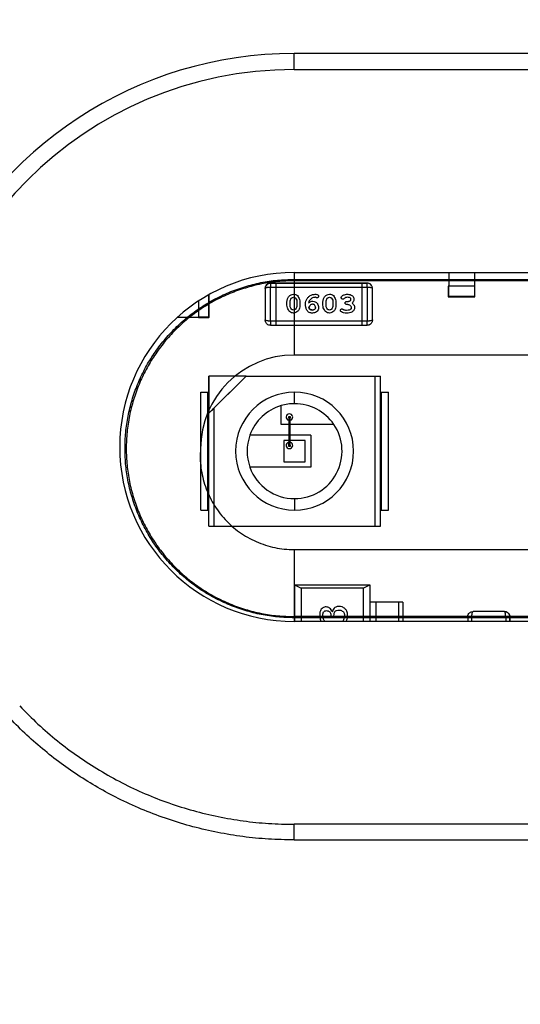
# Model space of a CAD drawing. Header units: millimetres. Extents: x -848 to 77789, y -17557 to 12238.
# Tile 45 of 79: x 71862 to 71904, y -12194 to -12111. Entities that reach past the tile are written whole.
import ezdxf
from ezdxf import colors
from ezdxf.entities.mleader import LeaderData, LeaderLine
from ezdxf.math import Vec2, Vec3

# ---------------------------------------------------------------- set-up
doc = ezdxf.new("R2010")
doc.units = ezdxf.units.MM
doc.layers.add('RR_IWK_opisy_piony', color=7, linetype='Continuous', lineweight=13)
doc.styles.add('Garamond', font='GARA.TTF')

# ---------------------------------------------------------------- blocks, each defined once
blk = doc.blocks.new('A$C661458EC')
at = {"color": 7, "linetype": 'Continuous', "lineweight": 25}
for p, q in [((0.2764, -1.889), (-0.3736, -1.889)), ((-0.3736, -1.919), (-0.3736, -1.889)), ((-0.3736, -1.919), (0.2764, -1.919)), ((-0.3736, -2.2974), (-0.0486, -2.2974)), ((-0.3736, -2.2974), (-0.3736, -2.4513)), ((-0.3736, -2.3128), (-0.3736, -2.3102)), ((-0.3736, -2.3102), (0.2764, -2.3102)), ((-0.0853, -2.2974), (-0.0853, -2.3229)), ((-0.0486, -2.2974), (0.2764, -2.2974)), ((-0.0373, -2.2974), (-0.0373, -2.3229)), ((-0.4275, -2.3271), (-0.4275, -2.3858)), ((-0.4275, -2.3271), (-0.4275, -2.3271)), ((-0.4175, -2.3171), (-0.4175, -2.3249)), ((-0.4075, -2.3171), (-0.4175, -2.3171)), ((-0.4175, -2.3171), (-0.4075, -2.3171)), ((-0.4175, -2.3249), (-0.4075, -2.3249)), ((-0.4175, -2.3879), (-0.4175, -2.3249)), ((-0.4075, -2.3171), (-0.4075, -2.3249)), ((-0.2475, -2.3171), (-0.4075, -2.3171)), ((-0.4075, -2.3171), (-0.2475, -2.3171)), ((-0.4075, -2.3249), (-0.4075, -2.3879)), ((-0.4075, -2.3249), (-0.2475, -2.3249)), ((0.2764, -2.3128), (-0.3736, -2.3128)), ((-0.2475, -2.3171), (-0.2475, -2.3249)), ((-0.2375, -2.3171), (-0.2475, -2.3171)), ((-0.2475, -2.3171), (-0.2375, -2.3171)), ((-0.2475, -2.3249), (-0.2375, -2.3249)), ((-0.2475, -2.3249), (-0.2475, -2.3879)), ((-0.2375, -2.3249), (-0.2375, -2.3171)), ((-0.2375, -2.3249), (-0.2375, -2.3879)), ((-0.2275, -2.3858), (-0.2275, -2.3271)), ((-0.2275, -2.3271), (-0.2275, -2.3271)), ((-0.0863, -2.3229), (-0.0863, -2.3419)), ((-0.0853, -2.3229), (-0.0863, -2.3229)), ((-0.0853, -2.3419), (-0.0853, -2.3229)), ((-0.0373, -2.3229), (-0.0853, -2.3229)), ((-0.0373, -2.3229), (-0.0373, -2.3419)), ((-0.0363, -2.3229), (-0.0373, -2.3229)), ((-0.0363, -2.3419), (-0.0363, -2.3229)), ((-0.5331, -2.3392), (-0.5331, -2.3805)), ((-0.5321, -2.3805), (-0.5321, -2.3386)), ((-0.2805, -2.3459), (-0.2815, -2.3468)), ((-0.0863, -2.3419), (-0.0853, -2.3419)), ((-0.0853, -2.3419), (-0.0853, -2.3429)), ((-0.0373, -2.3419), (-0.0853, -2.3419)), ((-0.0853, -2.3429), (-0.0373, -2.3429)), ((-0.0373, -2.3419), (-0.0363, -2.3419)), ((-0.0373, -2.3419), (-0.0373, -2.3429)), ((-0.5521, -2.3507), (-0.5521, -2.3805)), ((-0.3869, -2.3583), (-0.3869, -2.3525)), ((-0.3812, -2.3582), (-0.3812, -2.3526)), ((-0.3683, -2.3526), (-0.3683, -2.3582)), ((-0.3626, -2.3525), (-0.3626, -2.3583)), ((-0.3198, -2.3583), (-0.3198, -2.3525)), ((-0.3141, -2.3582), (-0.3141, -2.3526)), ((-0.3012, -2.3526), (-0.3012, -2.3582)), ((-0.2955, -2.3525), (-0.2955, -2.3583)), ((-0.5907, -2.3805), (-0.5521, -2.3805)), ((-0.5331, -2.3805), (-0.5521, -2.3805)), ((-0.5521, -2.3805), (-0.5521, -2.3815)), ((-0.5521, -2.3815), (-0.5331, -2.3815)), ((-0.5331, -2.3805), (-0.5321, -2.3805)), ((-0.5331, -2.3815), (-0.5331, -2.3805)), ((-0.4075, -2.3879), (-0.4175, -2.3879)), ((-0.4175, -2.3879), (-0.4175, -2.3958)), ((-0.4175, -2.3958), (-0.4075, -2.3958)), ((-0.4075, -2.3879), (-0.4075, -2.3958)), ((-0.2475, -2.3879), (-0.4075, -2.3879)), ((-0.4075, -2.3958), (-0.2475, -2.3958)), ((-0.2375, -2.3879), (-0.2475, -2.3879)), ((-0.2475, -2.3879), (-0.2475, -2.3958)), ((-0.2475, -2.3958), (-0.2375, -2.3958)), ((-0.2375, -2.3958), (-0.2375, -2.3879)), ((-0.3736, -2.4513), (-0.3736, -2.4513)), ((0.2764, -2.4513), (-0.3736, -2.4513)), ((0.2764, -2.4513), (-0.3736, -2.4513)), ((-0.5327, -2.5598), (-0.4632, -2.4904)), ((-0.5327, -2.5204), (-0.5327, -2.4904)), ((-0.5327, -2.4904), (-0.5327, -2.5598)), ((-0.5327, -2.4904), (-0.5327, -2.4904)), ((-0.4632, -2.4904), (-0.5327, -2.4904)), ((-0.5227, -2.5498), (-0.4632, -2.4904)), ((-0.4632, -2.4904), (-0.4632, -2.4904)), ((-0.4632, -2.4904), (-0.2227, -2.4904)), ((-0.2227, -2.7704), (-0.2227, -2.4904)), ((-0.2227, -2.4904), (-0.2127, -2.4904)), ((-0.2127, -2.7704), (-0.2127, -2.4904)), ((-0.5477, -2.7404), (-0.5477, -2.5204)), ((-0.5477, -2.5204), (-0.5347, -2.5204)), ((-0.5477, -2.7404), (-0.5477, -2.5204)), ((-0.5347, -2.7404), (-0.5347, -2.5204)), ((-0.5347, -2.5204), (-0.5327, -2.5204)), ((-0.5327, -2.7404), (-0.5327, -2.5204)), ((-0.5327, -2.5204), (-0.5327, -2.5204)), ((-0.3727, -2.5418), (-0.3727, -2.5204)), ((-0.2127, -2.5204), (-0.2107, -2.5204)), ((-0.2107, -2.7404), (-0.2107, -2.5204)), ((-0.2107, -2.5204), (-0.1977, -2.5204)), ((-0.1977, -2.7404), (-0.1977, -2.5204)), ((-0.5227, -2.7704), (-0.5227, -2.5498)), ((-0.3979, -2.5804), (-0.3979, -2.5455)), ((-0.5327, -2.7704), (-0.5327, -2.5598)), ((-0.5327, -2.5598), (-0.5327, -2.5598)), ((-0.3837, -2.568), (-0.3837, -2.566)), ((-0.3837, -2.566), (-0.3807, -2.566)), ((-0.3807, -2.568), (-0.3837, -2.568)), ((-0.3837, -2.568), (-0.3837, -2.6195)), ((-0.3807, -2.566), (-0.3807, -2.568)), ((-0.3807, -2.6195), (-0.3807, -2.568)), ((-0.3837, -2.5804), (-0.3979, -2.5804)), ((-0.3837, -2.5729), (-0.3837, -2.6104)), ((-0.2996, -2.5804), (-0.3807, -2.5804)), ((-0.3837, -2.6004), (-0.456, -2.6004)), ((-0.3427, -2.6004), (-0.3807, -2.6004)), ((-0.3427, -2.6004), (-0.3427, -2.6604)), ((-0.3927, -2.6104), (-0.3927, -2.6504)), ((-0.3837, -2.6104), (-0.3927, -2.6104)), ((-0.3837, -2.6104), (-0.3837, -2.6137)), ((-0.3837, -2.6215), (-0.3837, -2.6137)), ((-0.3837, -2.6215), (-0.3837, -2.6195)), ((-0.3837, -2.6195), (-0.3807, -2.6195)), ((-0.3807, -2.6215), (-0.3837, -2.6215)), ((-0.3527, -2.6104), (-0.3807, -2.6104)), ((-0.3807, -2.6195), (-0.3807, -2.6215)), ((-0.3527, -2.6504), (-0.3527, -2.6104)), ((-0.3427, -2.6604), (-0.456, -2.6604)), ((-0.3927, -2.6504), (-0.3527, -2.6504)), ((-0.3727, -2.7189), (-0.3727, -2.7404)), ((-0.5477, -2.7404), (-0.5347, -2.7404)), ((-0.5347, -2.7404), (-0.5327, -2.7404)), ((-0.5327, -2.7704), (-0.5327, -2.7404)), ((-0.5327, -2.7404), (-0.5327, -2.7404)), ((-0.2127, -2.7404), (-0.2107, -2.7404)), ((-0.2107, -2.7404), (-0.1977, -2.7404)), ((-0.5327, -2.7704), (-0.5227, -2.7704)), ((-0.5227, -2.7704), (-0.2227, -2.7704)), ((-0.2227, -2.7704), (-0.2127, -2.7704)), ((-0.3736, -2.8138), (0.2764, -2.8138)), ((-0.3736, -2.8138), (-0.3736, -2.9477)), ((-0.3726, -2.8796), (-0.3726, -2.9477)), ((-0.3726, -2.8796), (-0.3603, -2.886)), ((-0.3726, -2.8796), (-0.2326, -2.8796)), ((-0.245, -2.886), (-0.2326, -2.8796)), ((-0.2326, -2.8796), (-0.2326, -2.9121)), ((-0.3603, -2.886), (-0.3603, -2.9477)), ((-0.245, -2.886), (-0.3603, -2.886)), ((-0.245, -2.886), (-0.245, -2.9477)), ((-0.2326, -2.9121), (-0.2326, -2.9477)), ((-0.2212, -2.9121), (-0.2326, -2.9121)), ((-0.2212, -2.9121), (-0.2212, -2.9477)), ((-0.1706, -2.9121), (-0.179, -2.9121)), ((-0.179, -2.9121), (-0.179, -2.9477)), ((-0.1706, -2.9121), (-0.1706, -2.9477)), ((-0.3022, -2.93), (-0.3027, -2.93)), ((0.0188, -2.9295), (-0.0399, -2.9295)), ((0.0188, -2.9295), (0.0188, -2.9295)), ((-0.3736, -2.9409), (-0.3736, -2.9388)), ((0.2764, -2.9388), (-0.3736, -2.9388)), ((0.2764, -2.9409), (-0.3736, -2.9409)), ((0.2764, -2.9477), (-0.3736, -2.9477)), ((-0.3048, -2.9378), (-0.3048, -2.94)), ((-0.3048, -2.94), (-0.2992, -2.94)), ((-0.2992, -2.94), (-0.2992, -2.9372)), ((-0.042, -2.9395), (-0.0499, -2.9395)), ((-0.0499, -2.9395), (-0.0499, -2.9477)), ((-0.042, -2.9395), (0.021, -2.9395)), ((-0.042, -2.9477), (-0.042, -2.9395)), ((0.0289, -2.9395), (0.021, -2.9395)), ((0.021, -2.9395), (0.021, -2.9477)), ((0.0289, -2.9477), (0.0289, -2.9395)), ((0.0289, -2.9395), (0.0289, -2.9477)), ((0.2764, -3.326), (-0.3736, -3.326)), ((-0.3736, -3.3551), (0.2764, -3.3551))]:
    blk.add_line(p, q, dxfattribs=at)
for centre, radius, start, end in [((-0.3736, -2.6225), 0.7335, 90, 223.1881), ((-0.3736, -2.6225), 0.7035, 90, 180), ((-0.3736, -2.6225), 0.3252, 90, 270), ((-0.0853, -2.3419), 0.001, 180, 270), ((-0.0373, -2.3419), 0.001, 270, 0), ((-0.5331, -2.3805), 0.001, 270, 0), ((-0.3736, -2.6258), 0.1745, 90, 179.997), ((-0.3736, -2.6258), 0.1745, 90.0001, 179.997), ((-0.3727, -2.6304), 0.11, 90, 270), ((-0.3727, -2.6304), 0.11, 270, 90), ((-0.3727, -2.6304), 0.11, 270, 90), ((-0.3727, -2.6304), 0.0885, 106.5251, 160.1941), ((-0.3727, -2.6304), 0.0885, 90, 106.5251), ((-0.3727, -2.6304), 0.0885, 90, 106.5251), ((-0.3727, -2.6304), 0.0885, 34.3832, 90), ((-0.3823, -2.5669), 0.0061, 90, 256.7589), ((-0.3823, -2.5669), 0.0061, 90, 256.7589), ((-0.3823, -2.5669), 0.0061, 284.6729, 90), ((-0.3727, -2.6304), 0.0885, 270, 34.3832), ((-0.3727, -2.6304), 0.0885, 160.1941, 199.8059), ((-0.3727, -2.6304), 0.0885, 160.1941, 199.8059), ((-0.3823, -2.6196), 0.0061, 103.2411, 270), ((-0.3823, -2.6196), 0.0061, 103.2411, 75.3271), ((-0.3727, -2.6304), 0.0885, 199.8059, 270)]:
    blk.add_arc(centre, radius, start, end, dxfattribs=at)
for points, knots in [([(-0.3736, -2.9409), (-0.3839, -2.9406), (-0.4045, -2.94), (-0.435, -2.9354), (-0.465, -2.9279), (-0.4942, -2.9174), (-0.5223, -2.9043), (-0.5489, -2.8884), (-0.5738, -2.87), (-0.5967, -2.8491), (-0.6176, -2.8262), (-0.636, -2.8015), (-0.6519, -2.775), (-0.6652, -2.747), (-0.6757, -2.7179), (-0.6833, -2.688), (-0.6879, -2.6574), (-0.6894, -2.6265), (-0.6881, -2.5955), (-0.6837, -2.565), (-0.6763, -2.5351), (-0.6659, -2.5059), (-0.6528, -2.4778), (-0.6371, -2.4513), (-0.6188, -2.4264), (-0.598, -2.4033), (-0.5751, -2.3822), (-0.5501, -2.3635), (-0.5234, -2.3474), (-0.4952, -2.334), (-0.4658, -2.3234), (-0.4356, -2.3158), (-0.4048, -2.311), (-0.384, -2.3105), (-0.3736, -2.3102)], [0, 0, 0, 0, 0.031182, 0.06215, 0.093208, 0.124656, 0.156, 0.187079, 0.218201, 0.249674, 0.280903, 0.311875, 0.342894, 0.374259, 0.405565, 0.436599, 0.467664, 0.499065, 0.53037, 0.561369, 0.592364, 0.623657, 0.655024, 0.686071, 0.717101, 0.748417, 0.780059, 0.811374, 0.842674, 0.874272, 0.905935, 0.937237, 0.968488, 1, 1, 1, 1]), ([(-0.4275, -2.3271), (-0.4275, -2.3263), (-0.4273, -2.3247), (-0.4264, -2.3223), (-0.425, -2.3202), (-0.4231, -2.3187), (-0.4207, -2.3174), (-0.4188, -2.3172), (-0.4175, -2.3171)], [0, 0, 0, 0, 0.156709, 0.293024, 0.503734, 0.63381, 0.759958, 1, 1, 1, 1]), ([(-0.4246, -2.32), (-0.4253, -2.3208), (-0.4264, -2.3223), (-0.4273, -2.3247), (-0.4275, -2.3263), (-0.4275, -2.3271)], [0, 0, 0, 0, 0.418364, 0.688956, 1, 1, 1, 1]), ([(-0.4175, -2.3249), (-0.4186, -2.325), (-0.4208, -2.325), (-0.4235, -2.3254), (-0.4253, -2.3258), (-0.4265, -2.3261), (-0.4273, -2.3266), (-0.4275, -2.3269), (-0.4275, -2.3271)], [0, 0, 0, 0, 0.196693, 0.427994, 0.557477, 0.695942, 0.843437, 1, 1, 1, 1]), ([(-0.4175, -2.3171), (-0.4188, -2.3172), (-0.4207, -2.3174), (-0.4231, -2.3187), (-0.4241, -2.3195), (-0.4246, -2.32)], [0, 0, 0, 0, 0.483739, 0.737923, 1, 1, 1, 1]), ([(-0.2275, -2.3271), (-0.2275, -2.3263), (-0.2277, -2.3247), (-0.2286, -2.3223), (-0.23, -2.3202), (-0.2319, -2.3187), (-0.2343, -2.3174), (-0.2362, -2.3172), (-0.2375, -2.3171)], [0, 0, 0, 0, 0.156708, 0.293023, 0.503734, 0.63381, 0.759957, 1, 1, 1, 1]), ([(-0.2275, -2.3271), (-0.2275, -2.3263), (-0.2277, -2.3247), (-0.2285, -2.3225), (-0.2297, -2.3207), (-0.2315, -2.3189), (-0.2342, -2.3174), (-0.2364, -2.3172), (-0.2375, -2.3171)], [0, 0, 0, 0, 0.156568, 0.304067, 0.442535, 0.572019, 0.803317, 1, 1, 1, 1]), ([(-0.2275, -2.3271), (-0.2275, -2.3269), (-0.2277, -2.3266), (-0.2285, -2.3261), (-0.2297, -2.3258), (-0.2315, -2.3254), (-0.2342, -2.325), (-0.2364, -2.325), (-0.2375, -2.3249)], [0, 0, 0, 0, 0.156563, 0.304058, 0.442523, 0.572006, 0.803307, 1, 1, 1, 1]), ([(-0.3869, -2.3525), (-0.3866, -2.3505), (-0.3862, -2.3466), (-0.3835, -2.3417), (-0.3795, -2.3383), (-0.3764, -2.338), (-0.3748, -2.3379)], [0, 0, 0, 0, 0.280233, 0.56078, 0.780163, 1, 1, 1, 1]), ([(-0.3869, -2.3525), (-0.3866, -2.3505), (-0.3862, -2.3466), (-0.3835, -2.3417), (-0.3795, -2.3383), (-0.3764, -2.338), (-0.3748, -2.3379)], [0, 0, 0, 0, 0.280233, 0.56078, 0.780163, 1, 1, 1, 1]), ([(-0.3812, -2.3526), (-0.3811, -2.3511), (-0.3809, -2.3485), (-0.3794, -2.3464), (-0.3788, -2.3454)], [0, 0, 0, 0, 0.559873, 1, 1, 1, 1]), ([(-0.3788, -2.3454), (-0.3782, -2.3448), (-0.377, -2.3437), (-0.3754, -2.3436), (-0.3747, -2.3435)], [0, 0, 0, 0, 0.558894, 1, 1, 1, 1]), ([(-0.3748, -2.3379), (-0.3735, -2.3379), (-0.3708, -2.3381), (-0.3673, -2.3403), (-0.365, -2.3438), (-0.363, -2.3478), (-0.3627, -2.3509), (-0.3626, -2.3525)], [0, 0, 0, 0, 0.1867557, 0.3725405, 0.559511, 0.7798116, 1, 1, 1, 1]), ([(-0.3748, -2.3379), (-0.3735, -2.3379), (-0.3708, -2.3381), (-0.3673, -2.3403), (-0.365, -2.3438), (-0.363, -2.3478), (-0.3627, -2.3509), (-0.3626, -2.3525)], [0, 0, 0, 0, 0.186756, 0.37254, 0.559511, 0.779812, 1, 1, 1, 1]), ([(-0.3747, -2.3435), (-0.3739, -2.3436), (-0.3723, -2.3437), (-0.3712, -2.3448), (-0.3708, -2.3453)], [0, 0, 0, 0, 0.559719, 1, 1, 1, 1]), ([(-0.3708, -2.3453), (-0.37, -2.3465), (-0.3685, -2.3488), (-0.3684, -2.3514), (-0.3683, -2.3526)], [0, 0, 0, 0, 0.559235, 1, 1, 1, 1]), ([(-0.3523, -2.356), (-0.3522, -2.3543), (-0.352, -2.3508), (-0.3496, -2.3459), (-0.3458, -2.3419), (-0.3407, -2.3385), (-0.3366, -2.3381), (-0.3345, -2.3379)], [0, 0, 0, 0, 0.186937, 0.373369, 0.560408, 0.780395, 1, 1, 1, 1]), ([(-0.3523, -2.356), (-0.3522, -2.3543), (-0.352, -2.3508), (-0.3496, -2.3459), (-0.3458, -2.3419), (-0.3407, -2.3385), (-0.3366, -2.3381), (-0.3345, -2.3379)], [0, 0, 0, 0, 0.186937, 0.373369, 0.560408, 0.780395, 1, 1, 1, 1]), ([(-0.3445, -2.349), (-0.345, -2.3499), (-0.346, -2.3514), (-0.3464, -2.3531), (-0.3466, -2.3539)], [0, 0, 0, 0, 0.559553, 1, 1, 1, 1]), ([(-0.3341, -2.3435), (-0.3352, -2.3436), (-0.3375, -2.3439), (-0.3413, -2.3455), (-0.3433, -2.3477), (-0.3445, -2.349)], [0, 0, 0, 0, 0.280265, 0.56086, 1, 1, 1, 1]), ([(-0.3345, -2.3379), (-0.3335, -2.3379), (-0.3316, -2.3379), (-0.33, -2.3388), (-0.3292, -2.3392)], [0, 0, 0, 0, 0.560727, 1, 1, 1, 1]), ([(-0.3345, -2.3379), (-0.3335, -2.3379), (-0.3316, -2.3379), (-0.33, -2.3388), (-0.3292, -2.3392)], [0, 0, 0, 0, 0.560727, 1, 1, 1, 1]), ([(-0.3327, -2.3439), (-0.3329, -2.3438), (-0.3334, -2.3436), (-0.3338, -2.3435), (-0.3341, -2.3435)], [0, 0, 0, 0, 0.5595128, 1, 1, 1, 1]), ([(-0.3308, -2.3446), (-0.3311, -2.3445), (-0.3318, -2.3444), (-0.3324, -2.344), (-0.3327, -2.3439)], [0, 0, 0, 0, 0.5588029, 1, 1, 1, 1]), ([(-0.328, -2.3416), (-0.3281, -2.342), (-0.3281, -2.3429), (-0.3289, -2.3438), (-0.3298, -2.3445), (-0.3304, -2.3445), (-0.3308, -2.3446)], [0, 0, 0, 0, 0.279877, 0.559558, 0.779817, 1, 1, 1, 1]), ([(-0.3292, -2.3392), (-0.3289, -2.3396), (-0.3282, -2.3402), (-0.3281, -2.3412), (-0.328, -2.3416)], [0, 0, 0, 0, 0.559519, 1, 1, 1, 1]), ([(-0.3292, -2.3392), (-0.3289, -2.3396), (-0.3282, -2.3402), (-0.3281, -2.3412), (-0.328, -2.3416)], [0, 0, 0, 0, 0.559519, 1, 1, 1, 1]), ([(-0.3198, -2.3525), (-0.3195, -2.3505), (-0.3191, -2.3466), (-0.3164, -2.3417), (-0.3124, -2.3383), (-0.3092, -2.338), (-0.3077, -2.3379)], [0, 0, 0, 0, 0.280233, 0.56078, 0.780163, 1, 1, 1, 1]), ([(-0.3198, -2.3525), (-0.3195, -2.3505), (-0.3191, -2.3466), (-0.3164, -2.3417), (-0.3124, -2.3383), (-0.3092, -2.338), (-0.3077, -2.3379)], [0, 0, 0, 0, 0.280233, 0.56078, 0.780163, 1, 1, 1, 1]), ([(-0.3141, -2.3526), (-0.314, -2.3511), (-0.3138, -2.3485), (-0.3123, -2.3464), (-0.3117, -2.3454)], [0, 0, 0, 0, 0.559873, 1, 1, 1, 1]), ([(-0.3117, -2.3454), (-0.3111, -2.3448), (-0.3099, -2.3437), (-0.3083, -2.3436), (-0.3076, -2.3435)], [0, 0, 0, 0, 0.558894, 1, 1, 1, 1]), ([(-0.3077, -2.3379), (-0.3064, -2.3379), (-0.3037, -2.3381), (-0.3002, -2.3403), (-0.2978, -2.3438), (-0.2959, -2.3478), (-0.2956, -2.3509), (-0.2955, -2.3525)], [0, 0, 0, 0, 0.186756, 0.37254, 0.559511, 0.779812, 1, 1, 1, 1]), ([(-0.3077, -2.3379), (-0.3064, -2.3379), (-0.3037, -2.3381), (-0.3002, -2.3403), (-0.2978, -2.3438), (-0.2959, -2.3478), (-0.2956, -2.3509), (-0.2955, -2.3525)], [0, 0, 0, 0, 0.186756, 0.37254, 0.559511, 0.779812, 1, 1, 1, 1]), ([(-0.3076, -2.3435), (-0.3068, -2.3436), (-0.3052, -2.3437), (-0.3041, -2.3448), (-0.3037, -2.3453)], [0, 0, 0, 0, 0.559719, 1, 1, 1, 1]), ([(-0.3037, -2.3453), (-0.3029, -2.3465), (-0.3014, -2.3488), (-0.3012, -2.3514), (-0.3012, -2.3526)], [0, 0, 0, 0, 0.559235, 1, 1, 1, 1]), ([(-0.2857, -2.3442), (-0.2856, -2.3438), (-0.2855, -2.3429), (-0.2845, -2.3416), (-0.2837, -2.3409), (-0.2831, -2.3405)], [0, 0, 0, 0, 0.2792023, 0.5593738, 1, 1, 1, 1]), ([(-0.2857, -2.3442), (-0.2856, -2.3438), (-0.2855, -2.3429), (-0.2845, -2.3416), (-0.2837, -2.3409), (-0.2831, -2.3405)], [0, 0, 0, 0, 0.279202, 0.559374, 1, 1, 1, 1]), ([(-0.2828, -2.3471), (-0.2832, -2.3471), (-0.2838, -2.347), (-0.2845, -2.3467), (-0.2849, -2.3464), (-0.2852, -2.3459), (-0.2856, -2.3452), (-0.2856, -2.3447), (-0.2857, -2.3442)], [0, 0, 0, 0, 0.2676909, 0.3853473, 0.4979261, 0.6108029, 0.7293131, 1, 1, 1, 1]), ([(-0.2831, -2.3405), (-0.2815, -2.3396), (-0.2785, -2.338), (-0.2752, -2.3379), (-0.2737, -2.3379)], [0, 0, 0, 0, 0.5589384, 1, 1, 1, 1]), ([(-0.2831, -2.3405), (-0.2815, -2.3396), (-0.2785, -2.338), (-0.2752, -2.3379), (-0.2737, -2.3379)], [0, 0, 0, 0, 0.558938, 1, 1, 1, 1]), ([(-0.2815, -2.3468), (-0.2817, -2.3469), (-0.2819, -2.347), (-0.2824, -2.3471), (-0.2827, -2.3471), (-0.2828, -2.3471)], [0, 0, 0, 0, 0.37153, 0.682355, 1, 1, 1, 1]), ([(-0.2741, -2.3435), (-0.2754, -2.3436), (-0.2778, -2.3438), (-0.2797, -2.3453), (-0.2805, -2.3459)], [0, 0, 0, 0, 0.560563, 1, 1, 1, 1]), ([(-0.2676, -2.3473), (-0.2677, -2.347), (-0.2677, -2.3463), (-0.2685, -2.3451), (-0.2706, -2.3437), (-0.2727, -2.3436), (-0.2741, -2.3435)], [0, 0, 0, 0, 0.125338, 0.250869, 0.500627, 1, 1, 1, 1]), ([(-0.2737, -2.3379), (-0.2721, -2.338), (-0.269, -2.3381), (-0.2651, -2.3404), (-0.2624, -2.3436), (-0.2621, -2.3461), (-0.2619, -2.3473)], [0, 0, 0, 0, 0.280739, 0.56036, 0.780377, 1, 1, 1, 1]), ([(-0.2737, -2.3379), (-0.2721, -2.338), (-0.269, -2.3381), (-0.2651, -2.3404), (-0.2624, -2.3436), (-0.2621, -2.3461), (-0.2619, -2.3473)], [0, 0, 0, 0, 0.280739, 0.56036, 0.780377, 1, 1, 1, 1]), ([(-0.2724, -2.3513), (-0.2718, -2.3511), (-0.2705, -2.3509), (-0.269, -2.35), (-0.2679, -2.3488), (-0.2677, -2.3478), (-0.2676, -2.3473)], [0, 0, 0, 0, 0.280794, 0.560999, 0.781227, 1, 1, 1, 1]), ([(-0.2724, -2.3513), (-0.2718, -2.3511), (-0.2705, -2.3509), (-0.269, -2.35), (-0.2679, -2.3488), (-0.2677, -2.3478), (-0.2676, -2.3473)], [0, 0, 0, 0, 0.2807943, 0.5609994, 0.7812268, 1, 1, 1, 1]), ([(-0.2619, -2.3473), (-0.262, -2.3481), (-0.2621, -2.3496), (-0.2633, -2.3521), (-0.2648, -2.3535), (-0.2656, -2.3543)], [0, 0, 0, 0, 0.280152, 0.560356, 1, 1, 1, 1]), ([(-0.3747, -2.373), (-0.376, -2.3729), (-0.3787, -2.3727), (-0.3821, -2.3705), (-0.3845, -2.367), (-0.3865, -2.363), (-0.3867, -2.3599), (-0.3869, -2.3583)], [0, 0, 0, 0, 0.186752, 0.372496, 0.559483, 0.779794, 1, 1, 1, 1]), ([(-0.3787, -2.3655), (-0.3795, -2.3643), (-0.3809, -2.362), (-0.3811, -2.3594), (-0.3812, -2.3582)], [0, 0, 0, 0, 0.559159, 1, 1, 1, 1]), ([(-0.3787, -2.3655), (-0.3795, -2.3643), (-0.3809, -2.362), (-0.3811, -2.3594), (-0.3812, -2.3582)], [0, 0, 0, 0, 0.559159, 1, 1, 1, 1]), ([(-0.3747, -2.3673), (-0.3756, -2.3672), (-0.3771, -2.3671), (-0.3782, -2.366), (-0.3787, -2.3655)], [0, 0, 0, 0, 0.559767, 1, 1, 1, 1]), ([(-0.3747, -2.3673), (-0.3756, -2.3672), (-0.3771, -2.3671), (-0.3782, -2.366), (-0.3787, -2.3655)], [0, 0, 0, 0, 0.5597673, 1, 1, 1, 1]), ([(-0.3626, -2.3583), (-0.3628, -2.3603), (-0.3633, -2.3642), (-0.366, -2.3691), (-0.37, -2.3725), (-0.3731, -2.3728), (-0.3747, -2.373)], [0, 0, 0, 0, 0.2802329, 0.5608177, 0.7801821, 1, 1, 1, 1]), ([(-0.3707, -2.3654), (-0.3713, -2.366), (-0.3724, -2.3671), (-0.374, -2.3672), (-0.3747, -2.3673)], [0, 0, 0, 0, 0.5588701, 1, 1, 1, 1]), ([(-0.3707, -2.3654), (-0.3713, -2.366), (-0.3724, -2.3671), (-0.374, -2.3672), (-0.3747, -2.3673)], [0, 0, 0, 0, 0.55887, 1, 1, 1, 1]), ([(-0.3683, -2.3582), (-0.3684, -2.3597), (-0.3686, -2.3623), (-0.37, -2.3644), (-0.3707, -2.3654)], [0, 0, 0, 0, 0.559888, 1, 1, 1, 1]), ([(-0.3683, -2.3582), (-0.3684, -2.3597), (-0.3686, -2.3623), (-0.37, -2.3644), (-0.3707, -2.3654)], [0, 0, 0, 0, 0.559888, 1, 1, 1, 1]), ([(-0.3394, -2.373), (-0.3404, -2.3729), (-0.3424, -2.3728), (-0.3453, -2.3719), (-0.3479, -2.3702), (-0.3503, -2.367), (-0.352, -2.3621), (-0.3522, -2.3581), (-0.3523, -2.356)], [0, 0, 0, 0, 0.1251826, 0.2502032, 0.3750417, 0.5000506, 0.7496977, 1, 1, 1, 1]), ([(-0.3466, -2.3539), (-0.3453, -2.3529), (-0.343, -2.3512), (-0.3402, -2.3509), (-0.3389, -2.3508)], [0, 0, 0, 0, 0.560338, 1, 1, 1, 1]), ([(-0.3466, -2.3539), (-0.3453, -2.3529), (-0.343, -2.3512), (-0.3402, -2.3509), (-0.3389, -2.3508)], [0, 0, 0, 0, 0.560338, 1, 1, 1, 1]), ([(-0.3393, -2.3564), (-0.3401, -2.3566), (-0.3418, -2.357), (-0.3443, -2.359), (-0.3454, -2.361), (-0.3461, -2.3621)], [0, 0, 0, 0, 0.278896, 0.559628, 1, 1, 1, 1]), ([(-0.3461, -2.3621), (-0.3458, -2.363), (-0.3453, -2.3646), (-0.3436, -2.3665), (-0.3415, -2.3672), (-0.3401, -2.3672), (-0.3395, -2.3673)], [0, 0, 0, 0, 0.280731, 0.55893, 0.779243, 1, 1, 1, 1]), ([(-0.3395, -2.3673), (-0.3403, -2.3672), (-0.342, -2.3672), (-0.3449, -2.3656), (-0.3456, -2.3635), (-0.3461, -2.3621)], [0, 0, 0, 0, 0.281486, 0.560457, 1, 1, 1, 1]), ([(-0.3395, -2.3673), (-0.3387, -2.3672), (-0.3371, -2.3671), (-0.335, -2.3661), (-0.3338, -2.3643), (-0.3337, -2.363), (-0.3337, -2.3624)], [0, 0, 0, 0, 0.280727, 0.559763, 0.779582, 1, 1, 1, 1]), ([(-0.3337, -2.3624), (-0.3338, -2.3632), (-0.3339, -2.3648), (-0.3361, -2.367), (-0.3382, -2.3672), (-0.3395, -2.3673)], [0, 0, 0, 0, 0.280579, 0.560387, 1, 1, 1, 1]), ([(-0.328, -2.3625), (-0.3282, -2.3641), (-0.3285, -2.3674), (-0.3317, -2.371), (-0.3355, -2.3727), (-0.3381, -2.3729), (-0.3394, -2.373)], [0, 0, 0, 0, 0.27969, 0.558674, 0.779047, 1, 1, 1, 1]), ([(-0.3337, -2.3624), (-0.3338, -2.3616), (-0.3339, -2.3599), (-0.3355, -2.3579), (-0.3373, -2.3567), (-0.3386, -2.3565), (-0.3393, -2.3564)], [0, 0, 0, 0, 0.279782, 0.559325, 0.779854, 1, 1, 1, 1]), ([(-0.3389, -2.3508), (-0.3373, -2.351), (-0.3339, -2.3515), (-0.3304, -2.3547), (-0.3283, -2.3586), (-0.3281, -2.3612), (-0.328, -2.3625)], [0, 0, 0, 0, 0.279032, 0.558971, 0.779325, 1, 1, 1, 1]), ([(-0.3389, -2.3508), (-0.3373, -2.351), (-0.3339, -2.3515), (-0.3304, -2.3547), (-0.3283, -2.3586), (-0.3281, -2.3612), (-0.328, -2.3625)], [0, 0, 0, 0, 0.279032, 0.558971, 0.779325, 1, 1, 1, 1]), ([(-0.3076, -2.373), (-0.3089, -2.3729), (-0.3116, -2.3727), (-0.315, -2.3705), (-0.3174, -2.367), (-0.3194, -2.363), (-0.3196, -2.3599), (-0.3198, -2.3583)], [0, 0, 0, 0, 0.1867523, 0.3724964, 0.5594835, 0.7797944, 1, 1, 1, 1]), ([(-0.3116, -2.3655), (-0.3124, -2.3643), (-0.3138, -2.362), (-0.314, -2.3594), (-0.3141, -2.3582)], [0, 0, 0, 0, 0.559159, 1, 1, 1, 1]), ([(-0.3116, -2.3655), (-0.3124, -2.3643), (-0.3138, -2.362), (-0.314, -2.3594), (-0.3141, -2.3582)], [0, 0, 0, 0, 0.559159, 1, 1, 1, 1]), ([(-0.3076, -2.3673), (-0.3084, -2.3672), (-0.31, -2.3671), (-0.3111, -2.366), (-0.3116, -2.3655)], [0, 0, 0, 0, 0.559767, 1, 1, 1, 1]), ([(-0.3076, -2.3673), (-0.3084, -2.3672), (-0.31, -2.3671), (-0.3111, -2.366), (-0.3116, -2.3655)], [0, 0, 0, 0, 0.559767, 1, 1, 1, 1]), ([(-0.2955, -2.3583), (-0.2957, -2.3603), (-0.2962, -2.3642), (-0.2988, -2.3691), (-0.3029, -2.3725), (-0.306, -2.3728), (-0.3076, -2.373)], [0, 0, 0, 0, 0.280233, 0.560818, 0.780182, 1, 1, 1, 1]), ([(-0.3036, -2.3654), (-0.3042, -2.366), (-0.3053, -2.3671), (-0.3069, -2.3672), (-0.3076, -2.3673)], [0, 0, 0, 0, 0.55887, 1, 1, 1, 1]), ([(-0.3036, -2.3654), (-0.3042, -2.366), (-0.3053, -2.3671), (-0.3069, -2.3672), (-0.3076, -2.3673)], [0, 0, 0, 0, 0.55887, 1, 1, 1, 1]), ([(-0.3012, -2.3582), (-0.3013, -2.3597), (-0.3015, -2.3623), (-0.3029, -2.3644), (-0.3036, -2.3654)], [0, 0, 0, 0, 0.559888, 1, 1, 1, 1]), ([(-0.3012, -2.3582), (-0.3013, -2.3597), (-0.3015, -2.3623), (-0.3029, -2.3644), (-0.3036, -2.3654)], [0, 0, 0, 0, 0.559888, 1, 1, 1, 1]), ([(-0.2872, -2.3681), (-0.2872, -2.3677), (-0.2871, -2.3669), (-0.2864, -2.3659), (-0.2854, -2.3653), (-0.2848, -2.3652), (-0.2844, -2.3652)], [0, 0, 0, 0, 0.279674, 0.559449, 0.779595, 1, 1, 1, 1]), ([(-0.2872, -2.3681), (-0.2872, -2.3677), (-0.2871, -2.3669), (-0.2864, -2.3659), (-0.2854, -2.3653), (-0.2848, -2.3652), (-0.2844, -2.3652)], [0, 0, 0, 0, 0.279674, 0.559449, 0.779595, 1, 1, 1, 1]), ([(-0.2844, -2.3652), (-0.2841, -2.3653), (-0.2835, -2.3653), (-0.283, -2.3656), (-0.2828, -2.3658)], [0, 0, 0, 0, 0.558851, 1, 1, 1, 1]), ([(-0.2844, -2.3652), (-0.2841, -2.3653), (-0.2835, -2.3653), (-0.283, -2.3656), (-0.2828, -2.3658)], [0, 0, 0, 0, 0.558851, 1, 1, 1, 1]), ([(-0.2828, -2.3658), (-0.2824, -2.366), (-0.2817, -2.3665), (-0.2809, -2.3668), (-0.2805, -2.3669)], [0, 0, 0, 0, 0.560037, 1, 1, 1, 1]), ([(-0.2828, -2.3658), (-0.2824, -2.366), (-0.2817, -2.3665), (-0.2809, -2.3668), (-0.2805, -2.3669)], [0, 0, 0, 0, 0.560037, 1, 1, 1, 1]), ([(-0.2805, -2.3669), (-0.2797, -2.367), (-0.2781, -2.3673), (-0.2766, -2.3673), (-0.2759, -2.3673)], [0, 0, 0, 0, 0.559804, 1, 1, 1, 1]), ([(-0.2805, -2.3669), (-0.2797, -2.367), (-0.2781, -2.3673), (-0.2766, -2.3673), (-0.2759, -2.3673)], [0, 0, 0, 0, 0.559804, 1, 1, 1, 1]), ([(-0.2785, -2.3541), (-0.2784, -2.3537), (-0.2783, -2.3528), (-0.2775, -2.3519), (-0.2765, -2.3513), (-0.2758, -2.3513), (-0.2755, -2.3513)], [0, 0, 0, 0, 0.279589, 0.559244, 0.779618, 1, 1, 1, 1]), ([(-0.2785, -2.3541), (-0.2784, -2.3537), (-0.2783, -2.3528), (-0.2775, -2.3519), (-0.2765, -2.3513), (-0.2758, -2.3513), (-0.2755, -2.3513)], [0, 0, 0, 0, 0.279589, 0.559244, 0.779618, 1, 1, 1, 1]), ([(-0.2755, -2.357), (-0.2759, -2.3569), (-0.2768, -2.3568), (-0.2778, -2.3561), (-0.2784, -2.3551), (-0.2784, -2.3545), (-0.2785, -2.3541)], [0, 0, 0, 0, 0.280357, 0.559568, 0.779751, 1, 1, 1, 1]), ([(-0.2759, -2.3673), (-0.274, -2.3672), (-0.2712, -2.3672), (-0.268, -2.3658), (-0.2667, -2.3643), (-0.2666, -2.3633), (-0.2666, -2.3628)], [0, 0, 0, 0, 0.501242, 0.750421, 0.875286, 1, 1, 1, 1]), ([(-0.2759, -2.3673), (-0.274, -2.3672), (-0.2712, -2.3672), (-0.268, -2.3658), (-0.2667, -2.3643), (-0.2666, -2.3633), (-0.2666, -2.3628)], [0, 0, 0, 0, 0.5012416, 0.7504206, 0.875286, 1, 1, 1, 1]), ([(-0.2755, -2.3513), (-0.2749, -2.3513), (-0.2739, -2.3513), (-0.2728, -2.3513), (-0.2724, -2.3513)], [0, 0, 0, 0, 0.560064, 1, 1, 1, 1]), ([(-0.2755, -2.3513), (-0.2749, -2.3513), (-0.2739, -2.3513), (-0.2728, -2.3513), (-0.2724, -2.3513)], [0, 0, 0, 0, 0.560064, 1, 1, 1, 1]), ([(-0.2713, -2.3576), (-0.2721, -2.3574), (-0.2735, -2.3571), (-0.2749, -2.357), (-0.2755, -2.357)], [0, 0, 0, 0, 0.559656, 1, 1, 1, 1]), ([(-0.2609, -2.3628), (-0.261, -2.3637), (-0.2611, -2.3653), (-0.2625, -2.3684), (-0.2656, -2.3714), (-0.2705, -2.3728), (-0.2738, -2.3729), (-0.2755, -2.373)], [0, 0, 0, 0, 0.12532, 0.250663, 0.499152, 0.749115, 1, 1, 1, 1]), ([(-0.2666, -2.3628), (-0.2667, -2.3622), (-0.267, -2.3608), (-0.2687, -2.3588), (-0.2703, -2.358), (-0.2713, -2.3576)], [0, 0, 0, 0, 0.2789431, 0.5596989, 1, 1, 1, 1]), ([(-0.2656, -2.3543), (-0.2649, -2.3549), (-0.2634, -2.3561), (-0.2614, -2.3589), (-0.2611, -2.3613), (-0.2609, -2.3628)], [0, 0, 0, 0, 0.280938, 0.561487, 1, 1, 1, 1]), ([(-0.2656, -2.3543), (-0.2649, -2.3549), (-0.2634, -2.3561), (-0.2614, -2.3589), (-0.2611, -2.3613), (-0.2609, -2.3628)], [0, 0, 0, 0, 0.280938, 0.561487, 1, 1, 1, 1]), ([(-0.4175, -2.3879), (-0.4188, -2.3879), (-0.4207, -2.3879), (-0.4231, -2.3876), (-0.425, -2.3873), (-0.4264, -2.3868), (-0.4273, -2.3863), (-0.4275, -2.386), (-0.4275, -2.3858)], [0, 0, 0, 0, 0.2400634, 0.366206, 0.496266, 0.7070103, 0.8433167, 1, 1, 1, 1]), ([(-0.4175, -2.3958), (-0.4186, -2.3957), (-0.4208, -2.3955), (-0.4235, -2.394), (-0.4253, -2.3922), (-0.4265, -2.3904), (-0.4273, -2.3882), (-0.4275, -2.3866), (-0.4275, -2.3858)], [0, 0, 0, 0, 0.196683, 0.427981, 0.557465, 0.695933, 0.843432, 1, 1, 1, 1]), ([(-0.2854, -2.3709), (-0.2859, -2.3705), (-0.2869, -2.3698), (-0.2871, -2.3686), (-0.2872, -2.3681)], [0, 0, 0, 0, 0.561235, 1, 1, 1, 1]), ([(-0.2755, -2.373), (-0.2774, -2.3729), (-0.2809, -2.3729), (-0.284, -2.3715), (-0.2854, -2.3709)], [0, 0, 0, 0, 0.5608346, 1, 1, 1, 1]), ([(-0.2275, -2.3858), (-0.2275, -2.386), (-0.2277, -2.3863), (-0.2286, -2.3868), (-0.23, -2.3873), (-0.2319, -2.3876), (-0.2343, -2.3879), (-0.2362, -2.3879), (-0.2375, -2.3879)], [0, 0, 0, 0, 0.1567083, 0.2930231, 0.5037341, 0.6338096, 0.7599575, 1, 1, 1, 1]), ([(-0.2275, -2.3858), (-0.2275, -2.3866), (-0.2277, -2.3882), (-0.2285, -2.3904), (-0.2297, -2.3922), (-0.2315, -2.394), (-0.2342, -2.3955), (-0.2364, -2.3957), (-0.2375, -2.3958)], [0, 0, 0, 0, 0.156568, 0.304067, 0.442535, 0.572019, 0.803317, 1, 1, 1, 1]), ([(-0.5327, -2.5598), (-0.5326, -2.5597), (-0.5324, -2.5595), (-0.5311, -2.5582), (-0.5289, -2.556), (-0.526, -2.5531), (-0.5238, -2.5509), (-0.5227, -2.5498)], [0, 0, 0, 0, 0.146754, 0.316126, 0.510248, 0.757793, 1, 1, 1, 1]), ([(-0.5481, -2.6257), (-0.5484, -2.6317), (-0.549, -2.6437), (-0.5476, -2.6615), (-0.5444, -2.6792), (-0.5393, -2.6964), (-0.5326, -2.7131), (-0.5242, -2.729), (-0.5142, -2.7439), (-0.5026, -2.7577), (-0.4897, -2.7704), (-0.4756, -2.7816), (-0.4604, -2.7912), (-0.4442, -2.7993), (-0.4272, -2.8057), (-0.4097, -2.8104), (-0.3918, -2.8132), (-0.3797, -2.8136), (-0.3736, -2.8138)], [0, 0, 0, 0, 0.0624517, 0.1242842, 0.1861718, 0.2487867, 0.3115143, 0.3735336, 0.4355172, 0.4981389, 0.5610152, 0.62322, 0.685428, 0.7483133, 0.8117088, 0.8743369, 0.9368741, 1, 1, 1, 1]), ([(-0.179, -2.9121), (-0.1811, -2.9121), (-0.1848, -2.9121), (-0.1898, -2.9121), (-0.194, -2.9121), (-0.1973, -2.9121), (-0.1999, -2.9121), (-0.2026, -2.9121), (-0.2059, -2.9121), (-0.2103, -2.9121), (-0.2153, -2.9121), (-0.2191, -2.9121), (-0.2212, -2.9121)], [0, 0, 0, 0, 0.104075, 0.189414, 0.266154, 0.379685, 0.49737, 0.615257, 0.729556, 0.807303, 0.894098, 1, 1, 1, 1]), ([(-0.3231, -2.9252), (-0.324, -2.9269), (-0.3258, -2.9302), (-0.3259, -2.934), (-0.3259, -2.9358)], [0, 0, 0, 0, 0.516399, 1, 1, 1, 1]), ([(-0.3259, -2.9358), (-0.3259, -2.9371), (-0.3257, -2.9398), (-0.3249, -2.9438), (-0.3238, -2.9464), (-0.3233, -2.9477)], [0, 0, 0, 0, 0.316972, 0.658045, 1, 1, 1, 1]), ([(-0.3139, -2.9208), (-0.3149, -2.9208), (-0.317, -2.921), (-0.3204, -2.9223), (-0.3221, -2.9241), (-0.3231, -2.9252)], [0, 0, 0, 0, 0.30283, 0.576356, 1, 1, 1, 1]), ([(-0.3201, -2.9363), (-0.3201, -2.9351), (-0.32, -2.9329), (-0.319, -2.931), (-0.3186, -2.9302)], [0, 0, 0, 0, 0.579088, 1, 1, 1, 1]), ([(-0.3186, -2.9435), (-0.3191, -2.9422), (-0.3199, -2.9398), (-0.3201, -2.9374), (-0.3201, -2.9363)], [0, 0, 0, 0, 0.564636, 1, 1, 1, 1]), ([(-0.3186, -2.9302), (-0.3183, -2.9298), (-0.3176, -2.929), (-0.3158, -2.9278), (-0.3142, -2.9277), (-0.3132, -2.9276)], [0, 0, 0, 0, 0.255101, 0.523443, 1, 1, 1, 1]), ([(-0.3027, -2.93), (-0.3031, -2.9287), (-0.3041, -2.9259), (-0.307, -2.9229), (-0.3104, -2.9211), (-0.3127, -2.9209), (-0.3139, -2.9208)], [0, 0, 0, 0, 0.272348, 0.55686, 0.776875, 1, 1, 1, 1]), ([(-0.3132, -2.9276), (-0.3122, -2.9277), (-0.3104, -2.9278), (-0.308, -2.9291), (-0.3062, -2.9312), (-0.305, -2.9342), (-0.3049, -2.9365), (-0.3048, -2.9378)], [0, 0, 0, 0, 0.189468, 0.360358, 0.535008, 0.753443, 1, 1, 1, 1]), ([(-0.299, -2.9233), (-0.2998, -2.9245), (-0.3014, -2.9266), (-0.302, -2.929), (-0.3022, -2.93)], [0, 0, 0, 0, 0.590615, 1, 1, 1, 1]), ([(-0.2992, -2.9372), (-0.2992, -2.9356), (-0.2992, -2.9329), (-0.298, -2.9306), (-0.2975, -2.9296)], [0, 0, 0, 0, 0.596171, 1, 1, 1, 1]), ([(-0.2897, -2.9198), (-0.2908, -2.9199), (-0.2929, -2.9199), (-0.2962, -2.921), (-0.298, -2.9225), (-0.299, -2.9233)], [0, 0, 0, 0, 0.332813, 0.616356, 1, 1, 1, 1]), ([(-0.2975, -2.9296), (-0.297, -2.9291), (-0.2961, -2.9281), (-0.2937, -2.9268), (-0.2916, -2.9267), (-0.2902, -2.9266)], [0, 0, 0, 0, 0.240048, 0.497536, 1, 1, 1, 1]), ([(-0.2902, -2.9266), (-0.2893, -2.9266), (-0.2876, -2.9267), (-0.2849, -2.9275), (-0.2833, -2.9287), (-0.2824, -2.9294)], [0, 0, 0, 0, 0.326532, 0.595698, 1, 1, 1, 1]), ([(-0.2785, -2.9242), (-0.2803, -2.9228), (-0.2836, -2.9203), (-0.2878, -2.92), (-0.2897, -2.9198)], [0, 0, 0, 0, 0.545971, 1, 1, 1, 1]), ([(-0.2824, -2.9294), (-0.2819, -2.9299), (-0.2809, -2.9311), (-0.2799, -2.9337), (-0.2797, -2.9357), (-0.2796, -2.9369)], [0, 0, 0, 0, 0.272445, 0.556571, 1, 1, 1, 1]), ([(-0.2738, -2.9365), (-0.2739, -2.9352), (-0.274, -2.9325), (-0.2753, -2.9281), (-0.2773, -2.9257), (-0.2785, -2.9242)], [0, 0, 0, 0, 0.308457, 0.589184, 1, 1, 1, 1]), ([(-0.2759, -2.9477), (-0.2758, -2.9475), (-0.2752, -2.946), (-0.2742, -2.9423), (-0.274, -2.9387), (-0.2738, -2.9365)], [0, 0, 0, 0, 0.064857, 0.420157, 1, 1, 1, 1]), ([(-0.0499, -2.9395), (-0.0498, -2.9385), (-0.0496, -2.9362), (-0.0481, -2.9336), (-0.0463, -2.9317), (-0.0444, -2.9305), (-0.0423, -2.9297), (-0.0407, -2.9296), (-0.0399, -2.9295)], [0, 0, 0, 0, 0.196683, 0.427981, 0.557465, 0.695933, 0.843432, 1, 1, 1, 1]), ([(-0.042, -2.9395), (-0.042, -2.9383), (-0.0419, -2.9363), (-0.0417, -2.934), (-0.0413, -2.9321), (-0.0409, -2.9306), (-0.0404, -2.9297), (-0.0401, -2.9296), (-0.0399, -2.9295)], [0, 0, 0, 0, 0.240063, 0.366206, 0.496266, 0.70701, 0.843317, 1, 1, 1, 1]), ([(0.021, -2.9395), (0.0209, -2.9385), (0.0209, -2.9362), (0.0205, -2.9336), (0.0201, -2.9317), (0.0198, -2.9305), (0.0193, -2.9297), (0.019, -2.9296), (0.0188, -2.9295)], [0, 0, 0, 0, 0.196693, 0.427994, 0.557477, 0.695942, 0.843437, 1, 1, 1, 1]), ([(0.0259, -2.9325), (0.0251, -2.9318), (0.0237, -2.9306), (0.0212, -2.9297), (0.0197, -2.9296), (0.0188, -2.9295)], [0, 0, 0, 0, 0.418364, 0.688956, 1, 1, 1, 1]), ([(0.0188, -2.9295), (0.0197, -2.9296), (0.0212, -2.9297), (0.0236, -2.9306), (0.0257, -2.9321), (0.0272, -2.934), (0.0285, -2.9363), (0.0287, -2.9383), (0.0289, -2.9395)], [0, 0, 0, 0, 0.156709, 0.293024, 0.503734, 0.63381, 0.759958, 1, 1, 1, 1]), ([(0.0289, -2.9395), (0.0287, -2.9383), (0.0285, -2.9363), (0.0273, -2.934), (0.0264, -2.933), (0.0259, -2.9325)], [0, 0, 0, 0, 0.483739, 0.737923, 1, 1, 1, 1]), ([(-0.3162, -2.9477), (-0.3166, -2.9471), (-0.3175, -2.9458), (-0.3182, -2.9443), (-0.3186, -2.9435)], [0, 0, 0, 0, 0.41865, 1, 1, 1, 1]), ([(-0.2796, -2.9369), (-0.2797, -2.9383), (-0.2799, -2.941), (-0.2811, -2.9446), (-0.2824, -2.9468), (-0.2829, -2.9477)], [0, 0, 0, 0, 0.350369, 0.717571, 1, 1, 1, 1]), ([(-0.8853, -3.1053), (-0.8741, -3.1167), (-0.8517, -3.1396), (-0.8152, -3.1709), (-0.7768, -3.1997), (-0.7366, -3.2258), (-0.6948, -3.2491), (-0.6516, -3.2694), (-0.6071, -3.2868), (-0.5616, -3.301), (-0.5153, -3.3122), (-0.4684, -3.3201), (-0.4211, -3.3251), (-0.3894, -3.3257), (-0.3736, -3.326)], [0, 0, 0, 0, 0.083904, 0.167703, 0.251397, 0.334987, 0.418473, 0.501856, 0.585136, 0.668313, 0.751387, 0.83436, 0.91723, 1, 1, 1, 1]), ([(-0.3736, -3.3551), (-0.3896, -3.3548), (-0.4215, -3.3542), (-0.469, -3.3494), (-0.516, -3.3417), (-0.5624, -3.331), (-0.6082, -3.3171), (-0.6531, -3.3003), (-0.6955, -3.2813), (-0.7352, -3.2603), (-0.7726, -3.2376), (-0.8086, -3.2127), (-0.8432, -3.1855), (-0.8763, -3.1564), (-0.8969, -3.1354), (-0.9072, -3.1249)], [0, 0, 0, 0, 0.080256, 0.159973, 0.239503, 0.31918, 0.399276, 0.479634, 0.559512, 0.632386, 0.70533, 0.778629, 0.852334, 0.926209, 1, 1, 1, 1])]:
    blk.add_open_spline(points, degree=3, knots=knots, dxfattribs=at)
for points in [[(-0.3736, -2.3128), (-0.3839, -2.3131), (-0.4043, -2.3136), (-0.4348, -2.3183), (-0.4646, -2.3258), (-0.4936, -2.3361), (-0.5214, -2.3493), (-0.5478, -2.3651), (-0.5725, -2.3834), (-0.5953, -2.4041), (-0.616, -2.4269), (-0.6343, -2.4516), (-0.6501, -2.478), (-0.6633, -2.5058), (-0.6736, -2.5348), (-0.6811, -2.5646), (-0.6856, -2.595), (-0.6871, -2.6258), (-0.6856, -2.6565), (-0.6811, -2.6869), (-0.6736, -2.7168), (-0.6633, -2.7457), (-0.6501, -2.7735), (-0.6343, -2.7999), (-0.616, -2.8246), (-0.5953, -2.8474), (-0.5725, -2.8681), (-0.5478, -2.8864), (-0.5214, -2.9022), (-0.4936, -2.9154), (-0.4646, -2.9258), (-0.4348, -2.9332), (-0.4044, -2.9379), (-0.3839, -2.9385), (-0.3736, -2.9388)], [(-0.3736, -3.3551), (-0.3736, -3.3532), (-0.3736, -3.3494), (-0.3736, -3.3439), (-0.3736, -3.3388), (-0.3736, -3.3344), (-0.3736, -3.3308), (-0.3736, -3.3281), (-0.3736, -3.3264), (-0.3736, -3.3262), (-0.3736, -3.326)]]:
    blk.add_open_spline(points, degree=3, dxfattribs=at)
blk = doc.blocks.new('_None')

msp = doc.modelspace()

# ---------------------------------------------------------------- block references
at = {"lineweight": 0, "xscale": 45, "yscale": 45, "zscale": 45}
msp.add_blockref('A$C661458EC', (71902.188, -12029.189), dxfattribs=at)

# ---------------------------------------------------------------- next in the draw order: leaders
at = {"layer": 'RR_IWK_opisy_piony'}
ml = msp.add_multileader_mtext('Standard', dxfattribs=at)
ml.set_content('Zestawy ciepłomierzowe\\P- zawór kulowy DN15/DN20\\P- filtr siatkowy DN15/DN20\\P- ciepłomierz {\\A1;q{\\H0.7x;nom}=0,6 m{\\H0.7x;\\S3^ ;}/h DN15}\\P- zawór kulowy DN15/DN20\\P', color=256, style='Garamond')
ml.set_leader_properties()
ml.set_arrow_properties(name='NONE')
ml.build(insert=Vec2(0, 0))
ml.multileader.update_dxf_attribs({"text_left_attachment_type": 2, "text_right_attachment_type": 2, "dogleg_length": 0, "arrow_head_size": 0.18})
ctx = ml.context
ctx.base_point, ctx.char_height, ctx.arrow_head_size, ctx.landing_gap_size, ctx.plane_origin = Vec3(72890.099, -11459.833), 200, 0.18, 25, Vec3(97310.047, 87237.635)
ctx.left_attachment, ctx.right_attachment = 2, 2
notes = []
notes.append((ctx, [(1, (1, 1, 0), (72890.099, -11459.996), (1, 0), 0, [(0, [(72366.062, -12346.014), (71897.531, -12290.668), (71464.8, -12192.363)], 0, [])])]))
ctx.mtext.insert = Vec3(72915.099, -10630.566)
ctx.mtext.has_bg_fill, ctx.mtext.bg_color, ctx.mtext.bg_scale_factor, ctx.mtext.bg_transparency, ctx.mtext.use_window_bg_color = 1, -1027028792, 1, 0, 1
for ctx, leaders in notes:
    for number, flags, end, landing, length, lines in leaders:
        leader = LeaderData()
        leader.index, (leader.has_last_leader_line, leader.has_dogleg_vector, leader.attachment_direction) = number, flags
        leader.last_leader_point, leader.dogleg_vector, leader.dogleg_length = Vec3(end), Vec3(landing), length
        for number, points, colour, breaks in lines:
            line = LeaderLine()
            line.index, line.vertices, line.color, line.breaks = number, Vec3.list(points), colors.encode_raw_color(colour), breaks
            leader.lines.append(line)
        ctx.leaders.append(leader)

doc.saveas('drawing.dxf')
